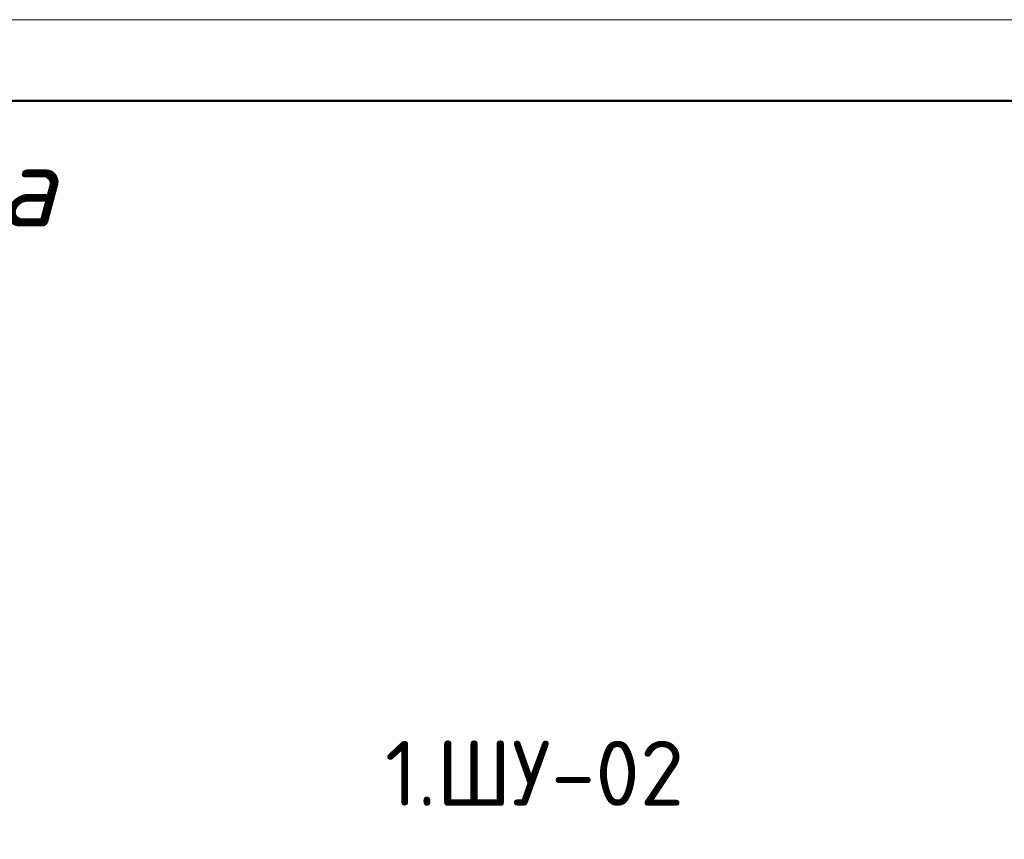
# Model space of a CAD drawing. Header units: millimetres. Extents: x 2008 to 593522, y -10016 to 93699.
# Tile 28 of 102: x 278293 to 284357, y 27167 to 32217. Entities that reach past the tile are written whole.
import ezdxf

# ---------------------------------------------------------------- set-up
doc = ezdxf.new("R2010")
doc.units = ezdxf.units.MM
for name, color, linetype in [('ATekst', 7, 'Continuous'), ('FORMAT', 7, 'Continuous'), ('СС', 250, 'Continuous')]:
    doc.layers.add(name, color=color, linetype=linetype)
doc.styles.add('ISO_1.0', font='isocpeur.ttf')
doc.styles.add('obid', font='isocpeui.ttf', dxfattribs={"height": 300})

# ---------------------------------------------------------------- blocks, each defined once
blk = doc.blocks.new('*U4')
at = {"lineweight": 9}
blk.add_line((-20, 292), (400, 292), dxfattribs=at)
at = {"lineweight": 50}
blk.add_line((0, 287), (395, 287), dxfattribs=at)

msp = doc.modelspace()

# ---------------------------------------------------------------- linework, layer by layer
at = {"layer": 'FORMAT', "color": 252, "true_color": 0x939598}
msp.add_lwpolyline([(252844.2283, 3016.9116), (293544.2283, 3016.9116), (293544.2283, 31716.9116), (252844.2283, 31716.9116)], close=True, dxfattribs=at)

# ---------------------------------------------------------------- block references
at = {"layer": 'ATekst', "linetype": 'Continuous', "ltscale": 30, "xscale": 100, "yscale": 100, "zscale": 100}
msp.add_blockref('*U4', (254044.2283, 3016.9116), dxfattribs=at)

# ---------------------------------------------------------------- texts
at = {"insert": (280541.8064, 27773.8279), "char_height": 400, "attachment_point": 1, "style": 'ISO_1.0'}
msp.add_mtext_dynamic_manual_height_columns('1.ШУ-02', width=2108.159168, gutter_width=4320, heights=[0], dxfattribs=at)
at = {"layer": 'СС', "color": 250, "lineweight": 15, "style": 'obid'}
msp.add_text('Структурная схема', height=500, dxfattribs=at).set_placement((272824.6236, 30942.9733))

doc.saveas('drawing.dxf')
